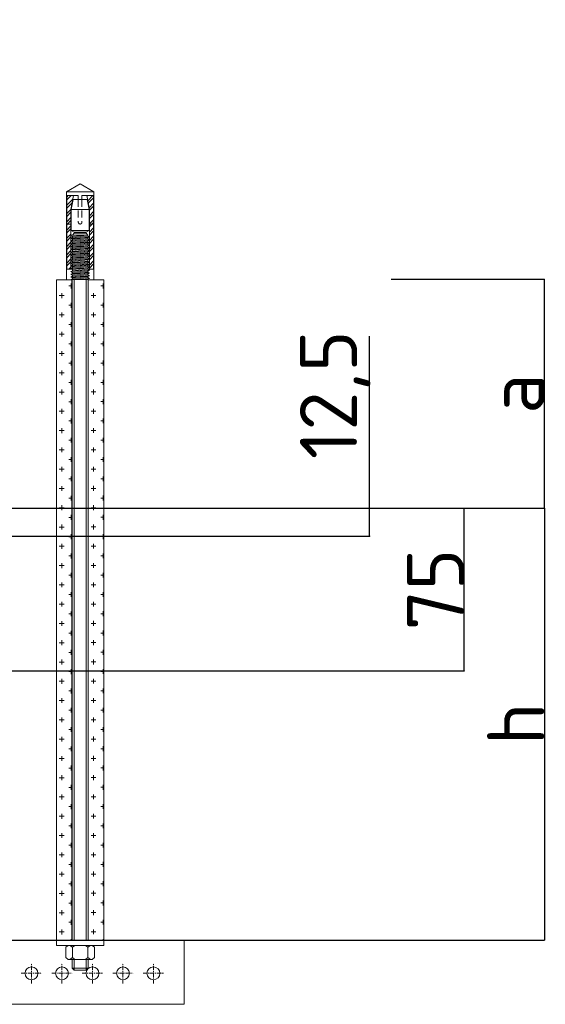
# Model space of a CAD drawing. Header units: millimetres. Extents: x 2030 to 99017, y 1212 to 75656.
# Tile 8 of 72: x 38723 to 42637, y 22579 to 29907. Entities that reach past the tile are written whole.
import ezdxf

# ---------------------------------------------------------------- set-up
doc = ezdxf.new("R2010")
doc.units = ezdxf.units.MM
doc.set_wipeout_variables(frame=1)
doc.linetypes.add('CENTER', pattern=[50.8, 31.75, -6.35, 6.35, -6.35])
doc.linetypes.add('HIDDEN2', pattern=[4.7625, 3.175, -1.5875])
for name, color, linetype, lineweight, true_color in [('Анкеры и саморезы', 7, 'Continuous', 9, 0x000000), ('Размеры и выноски', 7, 'Continuous', 9, 0x000000), ('Шпильки', 7, 'Continuous', 9, 0x000000)]:
    doc.layers.add(name, color=color, linetype=linetype, lineweight=lineweight, true_color=true_color)
doc.layers.add('Расходные материалы', color=252, linetype='Continuous', lineweight=9)
doc.styles.add('ISOCPEUR', font='isocpeur.ttf')
doc.dimstyles.new('ISO-25', dxfattribs={"dimtxt": 2.5, "dimasz": 2.5, "dimexe": 1.25, "dimexo": 0.625, "dimtad": 1, "dimtxsty": 'Standard', "dimcen": 2.5, "dimadec": 0, "dimazin": 0, "dimtfac": 1, "dimtmove": 0, "dimatfit": 3, "dimfxl": 1, "dimarcsym": 0})

# ---------------------------------------------------------------- blocks, each defined once
blk = doc.blocks.new('*U478')
at = {"layer": 'Анкеры и саморезы', "lineweight": 5, "true_color": 0x939598}
h = blk.add_hatch(dxfattribs=at)
h.set_pattern_fill('STEEL', color=252, scale=0.8)
h.set_pattern_definition([(45, (-16380.2264, 15704.676), (-1.79605122, 1.79605122), []), (45, (-16380.2264, 15705.946), (-1.79605122, 1.79605122), [])])
h.paths.add_polyline_path([(-4, 30.57), (-2.91, 36.7), (-5.84, 36.7), (-5.84, 4.7), (-4, 4.7)])
h.paths.add_polyline_path([(5.84, 36.7), (2.91, 36.7), (4, 30.57), (4, 4.7), (5.84, 4.7)])
at = {"layer": 'Анкеры и саморезы', "color": 252, "lineweight": 5, "true_color": 0x939598}
for p, q in [((6, 38.3), (-6, 38.3)), ((-5.84, 36.7), (-5.84, 4.7)), ((-0.8, 36.7), (-5.84, 36.7)), ((-3.08, 35.02), (3.08, 35.02)), ((-0.8, 36.7), (-0.8, 35.02)), ((5.84, 36.7), (0.8, 36.7)), ((0.8, 36.7), (0.8, 35.02)), ((5.84, 36.7), (5.84, 4.7)), ((-4, 30.57), (-4, 4.7)), ((-3.86, 30.57), (3.86, 30.57)), ((4, 30.57), (4, 4.7)), ((-4, 24.3), (-5.84, 24.3)), ((3.86, 21.54), (-3.86, 21.54)), ((4, 24.3), (5.84, 24.3)), ((-4, 19.24), (-3.61, 19.47)), ((-4, 19.24), (-3.35, 18.87)), ((-4, 18.04), (-3.35, 18.42)), ((-4, 18.04), (-3.35, 17.67)), ((-4, 16.84), (-3.35, 17.22)), ((-3.35, 18.42), (-3.35, 18.87)), ((-3.35, 17.22), (-3.35, 17.67)), ((3.35, 19.02), (3.35, 19.47)), ((4, 18.64), (3.35, 19.02)), ((4, 18.64), (3.35, 18.27)), ((3.35, 17.82), (3.35, 18.27)), ((4, 17.44), (3.35, 17.82)), ((4, 17.44), (3.35, 17.07)), ((-4, 16.84), (-3.35, 16.47)), ((-4, 15.64), (-3.35, 16.02)), ((-4, 15.64), (-3.35, 15.27)), ((-4, 14.44), (-3.35, 14.82)), ((-4, 14.44), (-3.35, 14.07)), ((-4, 13.24), (-3.35, 13.62)), ((-4, 13.24), (-3.35, 12.87)), ((-3.35, 16.02), (-3.35, 16.47)), ((-3.35, 14.82), (-3.35, 15.27)), ((-3.35, 13.62), (-3.35, 14.07)), ((-3.35, 12.42), (-3.35, 12.87)), ((3.35, 16.62), (3.35, 17.07)), ((4, 16.24), (3.35, 16.62)), ((4, 16.24), (3.35, 15.87)), ((3.35, 15.42), (3.35, 15.87)), ((4, 15.04), (3.35, 15.42)), ((4, 15.04), (3.35, 14.67)), ((3.35, 14.22), (3.35, 14.67)), ((4, 13.84), (3.35, 14.22)), ((4, 13.84), (3.35, 13.47)), ((3.35, 13.02), (3.35, 13.47)), ((4, 12.64), (3.35, 13.02)), ((-4, 12.04), (-3.35, 12.42)), ((-4, 12.04), (-3.35, 11.67)), ((-4, 10.84), (-3.35, 11.22)), ((-4, 10.84), (-3.35, 10.47)), ((-4, 9.64), (-3.35, 10.02)), ((-4, 9.64), (-3.35, 9.27)), ((-4, 8.44), (-3.35, 8.82)), ((-3.35, 11.22), (-3.35, 11.67)), ((-3.35, 10.02), (-3.35, 10.47)), ((-3.35, 8.82), (-3.35, 9.27)), ((4, 12.64), (3.35, 12.27)), ((3.35, 11.82), (3.35, 12.27)), ((4, 11.44), (3.35, 11.82)), ((4, 11.44), (3.35, 11.07)), ((3.35, 10.62), (3.35, 11.07)), ((4, 10.24), (3.35, 10.62)), ((4, 10.24), (3.35, 9.87)), ((3.35, 9.42), (3.35, 9.87)), ((4, 9.04), (3.35, 9.42)), ((4, 9.04), (3.35, 8.67)), ((3.35, 8.22), (3.35, 8.67)), ((-3.76, 4.7), (-6, 4.7)), ((-4, 8.44), (-3.35, 8.07)), ((-4, 7.24), (-3.35, 7.62)), ((-4, 7.24), (-3.35, 6.87)), ((-4, 6.04), (-3.35, 6.42)), ((-4, 6.04), (-3.35, 5.67)), ((-4, 4.84), (-3.35, 5.22)), ((-4, 4.84), (-3.35, 4.47)), ((-3.35, 7.62), (-3.35, 8.07)), ((-3.35, 6.42), (-3.35, 6.87)), ((-3.35, 5.22), (-3.35, 5.67)), ((-3.35, 4.02), (-3.35, 4.47)), ((4, 7.84), (3.35, 8.22)), ((4, 7.84), (3.35, 7.47)), ((3.35, 7.02), (3.35, 7.47)), ((4, 6.64), (3.35, 7.02)), ((4, 6.64), (3.35, 6.27)), ((3.35, 5.82), (3.35, 6.27)), ((4, 5.44), (3.35, 5.82)), ((4, 5.44), (3.35, 5.07)), ((3.35, 4.62), (3.35, 5.07)), ((6, 4.7), (3.35, 4.7)), ((4, 4.24), (3.35, 4.62)), ((-4, 3.64), (-3.35, 4.02)), ((-4, 3.64), (-3.35, 3.27)), ((-4, 2.44), (-3.35, 2.82)), ((-4, 2.44), (-3.35, 2.07)), ((-4, 1.24), (-3.35, 1.62)), ((-4, 1.24), (-3.35, 0.87)), ((-4, 0.04), (-3.35, 0.42)), ((-4, 0.04), (-3.93, 0)), ((-3.35, 2.82), (-3.35, 3.27)), ((-3.35, 1.62), (-3.35, 2.07)), ((-3.35, 0.42), (-3.35, 0.87)), ((4, 4.24), (3.35, 3.87)), ((3.35, 3.42), (3.35, 3.87)), ((4, 3.04), (3.35, 3.42)), ((4, 3.04), (3.35, 2.67)), ((3.35, 2.22), (3.35, 2.67)), ((4, 1.84), (3.35, 2.22)), ((4, 1.84), (3.35, 1.47)), ((3.35, 1.02), (3.35, 1.47)), ((4, 0.64), (3.35, 1.02)), ((4, 0.64), (3.35, 0.27)), ((3.35, 0), (3.35, 0.27))]:
    blk.add_line(p, q, dxfattribs=at)
at = {"layer": 'Анкеры и саморезы', "color": 252, "lineweight": 5, "true_color": 0x939598, "extrusion": (1.22461e-16, 5.99869e-32, -1)}
for p, q in [((-4, 30.57), (-2.91, 36.7)), ((-3.86, 30.57), (-3.08, 35.02)), ((2.91, 36.7), (4, 30.57)), ((3.08, 35.02), (3.86, 30.57)), ((-3.86, 21.54), (-3.86, 30.57)), ((3.86, 30.57), (3.86, 21.54)), ((-2.61, 20.7), (-3.86, 21.54)), ((3.86, 21.54), (2.61, 20.7)), ((2.61, 20.31), (-2.61, 20.31))]:
    blk.add_line(p, q, dxfattribs=at)
at = {"layer": 'Анкеры и саморезы', "color": 252, "linetype": 'HIDDEN2', "lineweight": 5, "true_color": 0x939598}
for p, q in [((-0.8, 35.02), (-0.8, 25.1)), ((0.8, 35.02), (0.8, 25.1))]:
    blk.add_line(p, q, dxfattribs=at)
at = {"layer": 'Анкеры и саморезы', "color": 252, "lineweight": 5, "true_color": 0x939598, "extrusion": (-1.22461e-16, 4.49903e-32, -1)}
for p, q in [((4, 18.64), (-4, 18.04)), ((4, 17.44), (-4, 16.84)), ((3.35, 19.47), (-3.35, 18.87)), ((3.35, 19.47), (-3.35, 18.87)), ((3.35, 19.02), (-3.35, 18.42)), ((3.35, 18.27), (-3.35, 17.67)), ((3.35, 17.82), (-3.35, 17.22)), ((4, 16.24), (-4, 15.64)), ((4, 15.04), (-4, 14.44)), ((4, 13.84), (-4, 13.24)), ((3.35, 17.07), (-3.35, 16.47)), ((3.35, 16.62), (-3.35, 16.02)), ((3.35, 15.87), (-3.35, 15.27)), ((3.35, 15.42), (-3.35, 14.82)), ((3.35, 14.67), (-3.35, 14.07)), ((3.35, 14.22), (-3.35, 13.62)), ((3.35, 13.47), (-3.35, 12.87)), ((3.35, 13.02), (-3.35, 12.42)), ((4, 12.64), (-4, 12.04)), ((4, 11.44), (-4, 10.84)), ((4, 10.24), (-4, 9.64)), ((4, 9.04), (-4, 8.44)), ((3.35, 12.27), (-3.35, 11.67)), ((3.35, 11.82), (-3.35, 11.22)), ((3.35, 11.07), (-3.35, 10.47)), ((3.35, 11.07), (-3.35, 10.47)), ((3.35, 10.62), (-3.35, 10.02)), ((3.35, 9.87), (-3.35, 9.27)), ((3.35, 9.87), (-3.35, 9.27)), ((3.35, 9.42), (-3.35, 8.82)), ((3.35, 8.67), (-3.35, 8.07)), ((4, 7.84), (-4, 7.24)), ((4, 6.64), (-4, 6.04)), ((4, 5.44), (-4, 4.84)), ((3.35, 8.22), (-3.35, 7.62)), ((3.35, 7.47), (-3.35, 6.87)), ((3.35, 7.02), (-3.35, 6.42)), ((3.35, 6.27), (-3.35, 5.67)), ((3.35, 5.82), (-3.35, 5.22)), ((3.35, 5.07), (-3.35, 4.47)), ((3.35, 4.62), (-3.35, 4.02)), ((4, 4.24), (-4, 3.64)), ((4, 3.04), (-4, 2.44)), ((4, 1.84), (-4, 1.24)), ((4, 0.64), (-4, 0.04)), ((3.35, 3.87), (-3.35, 3.27)), ((3.35, 3.42), (-3.35, 2.82)), ((3.35, 2.67), (-3.35, 2.07)), ((3.35, 2.22), (-3.35, 1.62)), ((3.35, 1.47), (-3.35, 0.87)), ((3.35, 1.47), (-3.35, 0.87)), ((3.35, 1.02), (-3.35, 0.42)), ((3.35, 0.27), (0.36, 0)), ((3.35, 0.27), (0.36, 0))]:
    blk.add_line(p, q, dxfattribs=at)
at = {"layer": 'Анкеры и саморезы', "color": 252, "lineweight": 5, "true_color": 0x939598, "extrusion": (1.22461e-16, -5.99869e-32, -1)}
for p, q in [((3.35, 19.47), (-3.61, 19.47)), ((-2.61, 20.31), (-3.35, 19.47)), ((2.61, 20.7), (-2.61, 20.7)), ((3.35, 19.47), (2.61, 20.31))]:
    blk.add_line(p, q, dxfattribs=at)
at = {"layer": 'Анкеры и саморезы', "color": 252, "lineweight": 5, "ltscale": 5, "true_color": 0x939598}
blk.add_line((6, 0), (-6, 0), dxfattribs=at)
at = {"layer": 'Анкеры и саморезы', "color": 252, "lineweight": 5, "true_color": 0x939598}
blk.add_lwpolyline([(-6, 0), (-6, 38.3), (0, 41.77), (6, 38.3), (6, 0)], dxfattribs=at)
at = {"layer": 'Анкеры и саморезы', "color": 252, "linetype": 'HIDDEN2', "lineweight": 5, "true_color": 0x939598}
blk.add_arc((0, 25.1), 0.8, 180, 0, dxfattribs=at)
blk = doc.blocks.new('*U480')
blk.add_wipeout([(-340.43, 4), (-340.43, -4), (0, -4), (0, 4)])
at = {"linetype": 'HIDDEN2', "ltscale": 100}
for p, q in [((-335.1, 5.03), (-334.25, 3.85)), ((-328.3, 5.03), (-329.15, 3.85)), ((-335.1, 2.66), (-334.25, 3.85)), ((-334.25, 3.85), (-329.15, 3.85)), ((-328.3, 2.66), (-329.15, 3.85)), ((-335.1, -2.66), (-334.25, -3.85)), ((-335.1, -5.03), (-334.25, -3.85)), ((-334.25, -3.85), (-329.15, -3.85)), ((-328.3, -2.66), (-329.15, -3.85)), ((-328.3, -5.03), (-329.15, -3.85))]:
    blk.add_line(p, q, dxfattribs=at)
at = {"linetype": 'HIDDEN2', "ltscale": 40}
for p, q in [((-339.43, 4), (-340.43, 3)), ((-340.43, -3), (-340.43, 3)), ((-335.1, 3), (-340.43, 3)), ((-335.1, 4), (-339.43, 4)), ((-339.43, -4), (-339.43, 4)), ((-340.43, -3), (-335.1, -3)), ((-339.43, -4), (-340.43, -3)), ((-339.43, -4), (-335.1, -4))]:
    blk.add_line(p, q, dxfattribs=at)
at = {"ltscale": 40}
for p, q in [((0, 4), (-325.63, 4)), ((0, 3), (-325.63, 3)), ((-325.63, -3), (0, -3)), ((0, -4), (-325.63, -4))]:
    blk.add_line(p, q, dxfattribs=at)
at = {"ltscale": 100}
blk.add_line((0, -4), (0, 4), dxfattribs=at)
at = {"linetype": 'HIDDEN2', "ltscale": 100}
for points in [[(-328.3, -11.7), (-328.3, 11.7), (-325.63, 11.7), (-325.63, -11.7)], [(-328.3, 5.91), (-329.15, 7.1), (-334.25, 7.1), (-335.1, 5.91), (-335.1, -5.91), (-334.25, -7.1), (-329.15, -7.1), (-328.3, -5.91)]]:
    blk.add_lwpolyline(points, close=True, dxfattribs=at)
blk = doc.blocks.new('_Oblique')
at = {"color": 0, "linetype": 'ByBlock', "lineweight": -2}
blk.add_line((-0.5, -0.5), (0.5, 0.5), dxfattribs=at)
blk = doc.blocks.new('*D501')
at = {"layer": 'Defpoints', "color": 0, "transparency": 16777216}
for p in [(42508.8, 26271), (38372.8, 23057), (42631, 23057)]:
    blk.add_point(p, dxfattribs=at)
at = {"layer": 'Размеры и выноски', "color": 0, "lineweight": -2, "transparency": 16777216}
for p, q in [((42509.5, 26271), (42632.3, 26271)), ((42631, 26271), (42631, 23057)), ((38373.5, 23057), (42632.3, 23057))]:
    blk.add_line(p, q, dxfattribs=at)
at = {"layer": 'Размеры и выноски', "color": 0, "lineweight": -2, "transparency": 16777216, "xscale": 2.5, "yscale": 2.5, "zscale": 2.5}
for p, rotation in [((42631, 26271), 90), ((42631, 23057), 270)]:
    blk.add_blockref('_Oblique', p, dxfattribs=dict(at, rotation=rotation))
at = {"layer": 'Размеры и выноски', "color": 0, "transparency": 16777216, "insert": (42417.5, 24664), "char_height": 250, "attachment_point": 5, "rotation": 90, "style": 'ISOCPEUR'}
blk.add_mtext('{\\H1.70293x;h}', dxfattribs=at)
blk = doc.blocks.new('*D502')
at = {"layer": 'Defpoints', "color": 0, "transparency": 16777216}
for p in [(41488.4, 27975), (42630.4, 27975), (42033.8, 26271)]:
    blk.add_point(p, dxfattribs=at)
at = {"layer": 'Размеры и выноски', "color": 0, "lineweight": -2, "transparency": 16777216}
for p, q in [((41489.1, 27975), (42631.6, 27975)), ((42630.4, 26271), (42630.4, 27975)), ((42034.4, 26271), (42631.6, 26271))]:
    blk.add_line(p, q, dxfattribs=at)
at = {"layer": 'Размеры и выноски', "color": 0, "lineweight": -2, "transparency": 16777216, "xscale": 2.5, "yscale": 2.5, "zscale": 2.5}
for p, rotation in [((42630.4, 27975), 90), ((42630.4, 26271), 270)]:
    blk.add_blockref('_Oblique', p, dxfattribs=dict(at, rotation=rotation))
at = {"layer": 'Размеры и выноски', "color": 0, "transparency": 16777216, "insert": (42416.9, 27123), "char_height": 250, "attachment_point": 5, "rotation": 90, "style": 'ISOCPEUR'}
blk.add_mtext('{\\H1.70293x;а}', dxfattribs=at)
blk = doc.blocks.new('*D503')
at = {"layer": 'Defpoints', "color": 0, "transparency": 16777216}
for p in [(40814.5, 26271), (42033.8, 26271), (37987.1, 25061.4)]:
    blk.add_point(p, dxfattribs=at)
at = {"layer": 'Размеры и выноски', "color": 0, "lineweight": -2, "transparency": 16777216}
for p, q in [((40815.1, 26271), (42035, 26271)), ((42033.8, 25061.4), (42033.8, 26271)), ((37987.7, 25061.4), (42035, 25061.4))]:
    blk.add_line(p, q, dxfattribs=at)
at = {"layer": 'Размеры и выноски', "color": 0, "lineweight": -2, "transparency": 16777216, "xscale": 2.5, "yscale": 2.5, "zscale": 2.5}
for p, rotation in [((42033.8, 26271), 90), ((42033.8, 25061.4), 270)]:
    blk.add_blockref('_Oblique', p, dxfattribs=dict(at, rotation=rotation))
at = {"layer": 'Размеры и выноски', "color": 0, "transparency": 16777216, "insert": (41820.3, 25666.2), "char_height": 250, "attachment_point": 5, "rotation": 90, "style": 'ISOCPEUR'}
blk.add_mtext('{\\H1.70293x;75}', dxfattribs=at)
blk = doc.blocks.new('*D504')
at = {"layer": 'Defpoints', "color": 0, "transparency": 16777216}
for p in [(38371.9, 26270.7), (38165.4, 26064.1), (41328.7, 26064.1)]:
    blk.add_point(p, dxfattribs=at)
at = {"layer": 'Размеры и выноски', "color": 0, "lineweight": -2, "transparency": 16777216}
for p, q in [((41328.7, 26270.7), (41328.7, 27552.3)), ((38372.5, 26270.7), (41329.9, 26270.7)), ((41328.7, 26064.1), (41328.7, 26270.7)), ((38166, 26064.1), (41329.9, 26064.1)), ((41328.7, 26064.1), (41328.7, 26061.6))]:
    blk.add_line(p, q, dxfattribs=at)
at = {"layer": 'Размеры и выноски', "color": 0, "lineweight": -2, "transparency": 16777216, "xscale": 2.5, "yscale": 2.5, "zscale": 2.5}
for p, rotation in [((41328.7, 26270.7), 270), ((41328.7, 26064.1), 90)]:
    blk.add_blockref('_Oblique', p, dxfattribs=dict(at, rotation=rotation))
at = {"layer": 'Размеры и выноски', "color": 0, "transparency": 16777216, "insert": (41072.6, 27115.3), "char_height": 250, "attachment_point": 5, "rotation": 90, "style": 'ISOCPEUR'}
blk.add_mtext('{\\H1.70293x;12,5}', dxfattribs=at)

msp = doc.modelspace()

# ---------------------------------------------------------------- linework, layer by layer
at = {"layer": 'Расходные материалы', "color": 253, "linetype": 'Continuous'}
for p, q in [((39948.455, 22579.079), (39948.455, 23056.55)), ((31568.549, 22579.079), (39948.455, 22579.079))]:
    msp.add_line(p, q, dxfattribs=at)
at = {"layer": 'Расходные материалы', "color": 253, "linetype": 'CENTER'}
for p, q in [((38811.146, 22732.98), (38811.146, 22886.25)), ((38811.146, 22732.98), (38811.146, 22886.25)), ((39492.346, 22732.98), (39492.346, 22886.25)), ((39492.346, 22732.98), (39492.346, 22886.25)), ((39492.346, 22732.98), (39492.346, 22886.25)), ((39719.412, 22732.98), (39719.412, 22886.25)), ((39719.412, 22732.98), (39719.412, 22886.25)), ((38734.512, 22809.615), (38887.781, 22809.615)), ((38734.512, 22809.615), (38887.781, 22809.615)), ((39415.711, 22809.615), (39568.981, 22809.615)), ((39415.711, 22809.615), (39568.981, 22809.615)), ((39415.711, 22809.615), (39568.981, 22809.615)), ((39642.778, 22809.615), (39796.047, 22809.615)), ((39642.778, 22809.615), (39796.047, 22809.615))]:
    msp.add_line(p, q, dxfattribs=at)
at = {"layer": 'Расходные материалы', "color": 253, "linetype": 'Continuous'}
for centre in [(38811.146, 22809.615), (38811.146, 22809.615), (39492.346, 22809.615), (39492.346, 22809.615), (39492.346, 22809.615), (39719.412, 22809.615), (39719.412, 22809.615)]:
    msp.add_circle(centre, 48.252, dxfattribs=at)

# ---------------------------------------------------------------- block references
at = {"layer": 'Анкеры и саморезы', "xscale": 17.11317489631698, "yscale": 17.11317489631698, "zscale": 17.11317489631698}
msp.add_blockref('*U478', (39173.424, 27970.493), dxfattribs=at)

# ---------------------------------------------------------------- dimensions: what is measured, and where the dimension line sits
at = {"layer": 'Размеры и выноски'}
dim = msp.add_linear_dim(base=(42630.375, 27974.977), p1=(42033.789, 26270.988), p2=(41488.449, 27974.977), angle=90, text='{\\H1.70293x;а}', dimstyle='ISO-25', override={"dimscale": 1, "dimtxt": 250, "dimtxsty": 'ISOCPEUR', "dimblk1": 'Oblique', "dimblk2": 'Oblique', "dimsah": 1, "dimatfit": 0}, dxfattribs=at)
dim.commit()
dim.dimension.update_dxf_attribs({"geometry": '*D502', "text_midpoint": (42630.375, 27122.983), "dimtype": 160})

# ---------------------------------------------------------------- next in the draw order: block references
at = {"layer": 'Шпильки', "xscale": 15.09993523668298, "yscale": 15.09993523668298, "zscale": 15.09993523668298, "rotation": 90}
msp.add_blockref('*U480', (39173.606, 27973.574), dxfattribs=at)

# ---------------------------------------------------------------- next in the draw order: hatches: boundary and pattern name
at = {"layer": 'Шпильки'}
h = msp.add_hatch(dxfattribs=at)
h.set_pattern_fill('CROSS', color=102, scale=11.300158)
h.set_pattern_definition([(0, (-517736.94, -250775.13), (71.756001, 71.756001), [35.878, -107.634002]), (90, (-517719, -250793.07), (-71.756001, 71.756001), [35.878, -107.634002])])
h.paths.add_polyline_path([(38996.436, 23056.55), (39112.676, 23056.55), (39112.676, 27970.17), (38996.436, 27970.17)])
h = msp.add_hatch(dxfattribs=at)
h.set_pattern_fill('CROSS', color=102, scale=11.300158)
h.set_pattern_definition([(0, (-517499.444, -250774.71), (71.756001, 71.756001), [35.878, -107.634002]), (90, (-517481.505, -250792.65), (-71.756001, 71.756001), [35.878, -107.634002])])
h.paths.add_polyline_path([(39233.933, 23056.55), (39350.173, 23056.55), (39350.244, 27970.072), (39234.005, 27970.072)])

# ---------------------------------------------------------------- next in the draw order: linework, layer by layer
at = {"layer": 'Расходные материалы', "color": 253, "linetype": 'Continuous'}
msp.add_line((31568.549, 23056.55), (39948.455, 23056.55), dxfattribs=at)
at = {"layer": 'Расходные материалы', "color": 253, "linetype": 'CENTER'}
for p, q in [((39038.213, 22732.98), (39038.213, 22886.25)), ((39038.213, 22732.98), (39038.213, 22886.25)), ((39038.213, 22732.98), (39038.213, 22886.25)), ((39265.279, 22732.98), (39265.279, 22886.25)), ((39265.279, 22732.98), (39265.279, 22886.25)), ((39265.279, 22732.98), (39265.279, 22886.25)), ((38961.578, 22809.615), (39114.848, 22809.615)), ((38961.578, 22809.615), (39114.848, 22809.615)), ((38961.578, 22809.615), (39114.848, 22809.615)), ((39188.645, 22809.615), (39341.914, 22809.615)), ((39188.645, 22809.615), (39341.914, 22809.615)), ((39188.645, 22809.615), (39341.914, 22809.615))]:
    msp.add_line(p, q, dxfattribs=at)
at = {"layer": 'Расходные материалы', "color": 253, "linetype": 'Continuous'}
for centre in [(39038.213, 22809.615), (39038.213, 22809.615), (39038.213, 22809.615), (39265.279, 22809.615), (39265.279, 22809.615), (39265.279, 22809.615)]:
    msp.add_circle(centre, 48.252, dxfattribs=at)
at = {"layer": 'Шпильки', "color": 102, "ltscale": 4}
for points in [[(38996.436, 27970.17), (39112.676, 27970.17), (39112.676, 23056.55), (38996.436, 23056.55)], [(39234.005, 27970.072), (39350.244, 27970.072), (39350.173, 23056.55), (39233.933, 23056.55)]]:
    msp.add_lwpolyline(points, close=True, dxfattribs=at)

# ---------------------------------------------------------------- next in the draw order: dimensions: what is measured, and where the dimension line sits
at = {"layer": 'Размеры и выноски'}
for base, p1, p2, text, override, picture, middle in [((41328.672, 26064.134), (38371.876, 26270.654), (38165.357, 26064.134), '{\\H1.70293x;12,5}', {"dimtxt": 250, "dimtxsty": 'ISOCPEUR', "dimblk1": 'Oblique', "dimblk2": 'Oblique', "dimsah": 1, "dimatfit": 0}, '*D504', (41328.672, 27115.318)), ((42033.789, 26270.988), (37987.121, 25061.381), (40814.499, 26270.988), '{\\H1.70293x;75}', {"dimscale": 1, "dimtxt": 250, "dimtxsty": 'ISOCPEUR', "dimblk1": 'Oblique', "dimblk2": 'Oblique', "dimsah": 1, "dimatfit": 0}, '*D503', (42033.789, 25666.185)), ((42631.022, 23057.036), (42508.83, 26270.988), (38372.835, 23057.036), '{\\H1.70293x;h}', {"dimscale": 1, "dimtxt": 250, "dimtxsty": 'ISOCPEUR', "dimblk1": 'Oblique', "dimblk2": 'Oblique', "dimsah": 1, "dimatfit": 0}, '*D501', (42631.022, 24664.012))]:
    dim = msp.add_linear_dim(base=base, p1=p1, p2=p2, angle=90, text=text, dimstyle='ISO-25', override=override, dxfattribs=at)
    dim.commit()
    dim.dimension.update_dxf_attribs({"geometry": picture, "text_midpoint": middle, "dimtype": 160})

doc.saveas('drawing.dxf')
